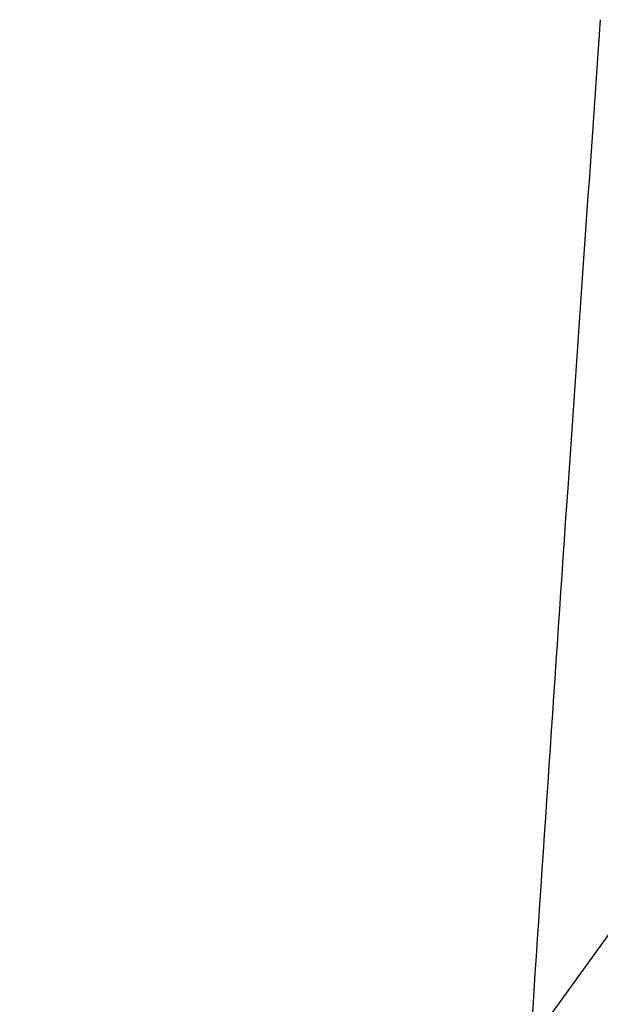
# Model space of a CAD drawing. Header units: millimetres. Extents: x -0.66 to 0.91, y -0.4 to 0.64.
# Tile 19 of 241: x 0.18012 to 0.18712, y -0.02501 to -0.01314. Entities that reach past the tile are written whole.
import ezdxf

# ---------------------------------------------------------------- set-up
doc = ezdxf.new("R2010")
doc.units = ezdxf.units.MM
doc.layers.add('FORMAT', color=7, linetype='Continuous')

msp = doc.modelspace()

# ---------------------------------------------------------------- linework, layer by layer
at = {"layer": 'FORMAT', "color": 7, "linetype": 'Continuous', "lineweight": 25}
msp.add_line((0.186279, -0.025473), (0.188845, -0.021919), dxfattribs=at)
for points, knots in [([(0.1871227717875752, -0.0131357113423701), (0.1869906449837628, -0.0150189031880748), (0.1867021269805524, -0.019131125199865), (0.1864278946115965, -0.0232436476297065), (0.1862792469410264, -0.025472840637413)], [0, 0, 0, 0, 0.4579499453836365, 1, 1, 1, 1]), ([(-0.0091379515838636, -0.0254728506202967), (-0.0042821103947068, -0.0253730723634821), (0.005429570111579, -0.0251735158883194), (0.0201549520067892, -0.0249332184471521), (0.0349893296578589, -0.0247365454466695), (0.0500192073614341, -0.0245873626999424), (0.0652189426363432, -0.0244861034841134), (0.0805757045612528, -0.024434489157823), (0.095980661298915, -0.0244334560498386), (0.1125419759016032, -0.0244871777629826), (0.1302221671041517, -0.024609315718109), (0.1489981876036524, -0.0248171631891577), (0.1677264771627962, -0.0250965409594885), (0.1800904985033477, -0.0253473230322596), (0.1862792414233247, -0.0254728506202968)], [0, 0, 0, 0, 0.0758394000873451, 0.1516787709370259, 0.2276845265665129, 0.3039225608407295, 0.3816002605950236, 0.4593883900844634, 0.5375112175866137, 0.6157464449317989, 0.7112905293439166, 0.807040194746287, 0.9034150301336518, 1, 1, 1, 1]), ([(0.1842509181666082, -0.0256538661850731), (0.1779607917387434, -0.0255285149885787), (0.165386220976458, -0.0252779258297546), (0.1462870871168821, -0.0250020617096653), (0.1270769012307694, -0.0248003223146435), (0.1077710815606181, -0.0246802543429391), (0.0884432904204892, -0.0246405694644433), (0.0691338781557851, -0.0246813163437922), (0.0498841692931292, -0.0248019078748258), (0.0307326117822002, -0.025003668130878), (0.0116943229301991, -0.0252790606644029), (-0.0008397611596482, -0.0255288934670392), (-0.0071096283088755, -0.0256538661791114)], [0, 0, 0, 0, 0.1001895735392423, 0.2002886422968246, 0.300487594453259, 0.4005991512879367, 0.5007520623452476, 0.6006251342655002, 0.7004567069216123, 0.8003539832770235, 0.9001319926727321, 1, 1, 1, 1])]:
    msp.add_open_spline(points, degree=3, knots=knots, dxfattribs=at)

doc.saveas('drawing.dxf')
